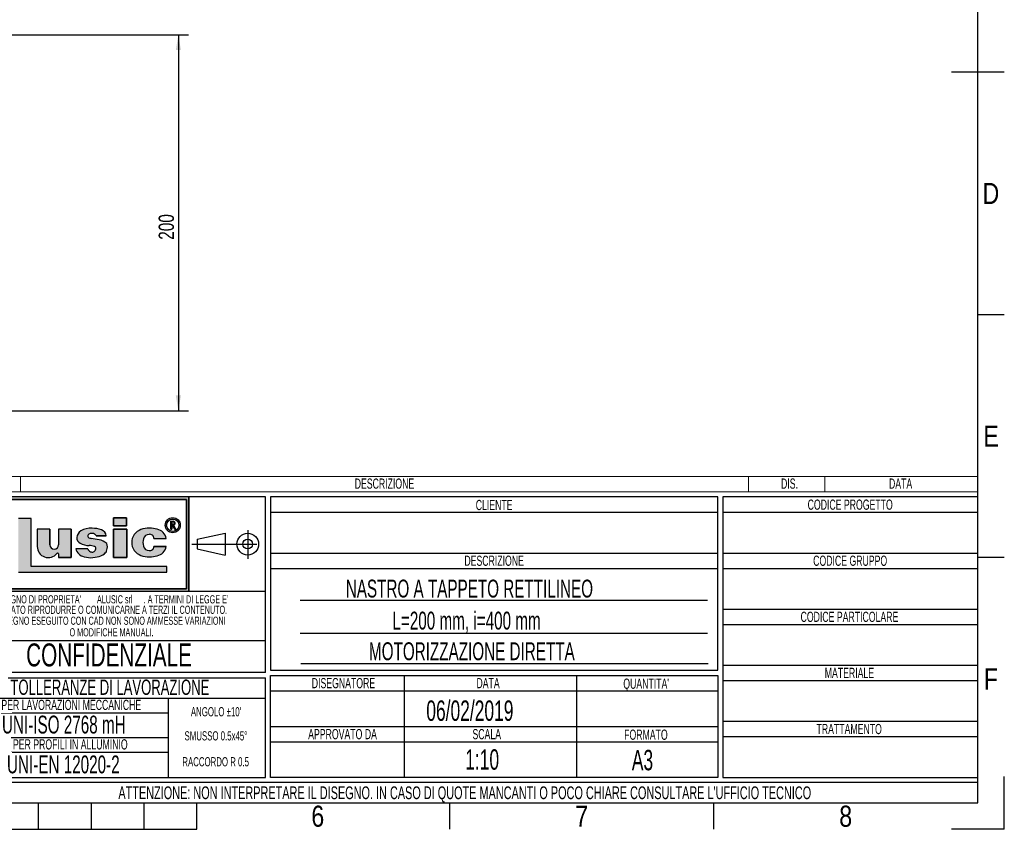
# Model space of a CAD drawing. Header units: millimetres. Extents: x 0 to 420, y 0 to 297.
# Tile 4 of 4: x 227 to 420, y 0 to 159. Entities that reach past the tile are written whole.
import ezdxf
from ezdxf.enums import TextEntityAlignment as Align

# ---------------------------------------------------------------- set-up
doc = ezdxf.new("R2010")
doc.units = ezdxf.units.MM
doc.linetypes.add('CENTERX2', pattern=[20.319999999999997, 12.7, -2.54, 2.54, -2.54])
doc.layers.add('CARTIGLIO', color=140, linetype='Continuous')
doc.layers.add('QUOTE', color=174, linetype='Continuous')
doc.styles.add('SLDTEXTSTYLE0', font='TXT', dxfattribs={"width": 0.6382978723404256})
doc.styles.add('SLDTEXTSTYLE1', font='TXT', dxfattribs={"width": 0.675})
doc.styles.add('SLDTEXTSTYLE2', font='TXT', dxfattribs={"width": 0.8214676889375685})
doc.styles.add('SLDTEXTSTYLE3', font='TXT', dxfattribs={"width": 0.75})
doc.dimstyles.new('SLDDIMSTYLE0', dxfattribs={"dimtxt": 3, "dimasz": 3, "dimexe": 0, "dimexo": 0.0625, "dimgap": 0.75, "dimtad": 1, "dimlfac": 2.713250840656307, "dimrnd": 1e-09, "dimzin": 12, "dimdsep": 46, "dimtxsty": 'SLDTEXTSTYLE3', "dimsah": 1, "dimcen": 0.09, "dimadec": 0, "dimazin": 3, "dimtfac": 1, "dimtdec": 3, "dimtofl": 0, "dimtmove": 0, "dimatfit": 3, "dimfxl": 0, "dimfrac": 2, "dimtolj": 1, "dimtzin": 12, "dimarcsym": 0})

# ---------------------------------------------------------------- blocks, each defined once
blk = doc.blocks.new('SW_NOTE_0')
at = {"layer": 'CARTIGLIO', "color": 0, "insert": (7.526595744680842, 2.578135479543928), "char_height": 2, "attachment_point": 2, "style": 'SLDTEXTSTYLE0'}
blk.add_mtext('TRATTAMENTO', dxfattribs=at)
blk = doc.blocks.new('SW_NOTE_0_1')
at = {"layer": 'CARTIGLIO', "color": 0, "insert": (85.40558510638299, 3.222669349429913), "char_height": 2.5, "attachment_point": 2, "style": 'SLDTEXTSTYLE0'}
blk.add_mtext("ATTENZIONE: NON INTERPRETARE IL DISEGNO. IN CASO DI QUOTE MANCANTI O POCO CHIARE CONSULTARE L'UFFICIO TECNICO", dxfattribs=at)
blk = doc.blocks.new('SW_NOTE_0_2')
at = {"layer": 'CARTIGLIO', "color": 0, "insert": (3.510638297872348, 2.578135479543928), "char_height": 2, "attachment_point": 2, "style": 'SLDTEXTSTYLE0'}
blk.add_mtext('SCALA', dxfattribs=at)
blk = doc.blocks.new('SW_NOTE_0_3')
at = {"layer": 'CARTIGLIO', "color": 0, "insert": (8.670212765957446, 2.578135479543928), "char_height": 2, "attachment_point": 2, "style": 'SLDTEXTSTYLE0'}
blk.add_mtext('APPROVATO DA', dxfattribs=at)
blk = doc.blocks.new('SW_NOTE_0_4')
at = {"layer": 'CARTIGLIO', "color": 0, "insert": (5.398936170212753, 2.578135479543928), "char_height": 2, "attachment_point": 2, "style": 'SLDTEXTSTYLE0'}
blk.add_mtext('FORMATO', dxfattribs=at)
blk = doc.blocks.new('SW_NOTE_0_5')
at = {"layer": 'CARTIGLIO', "color": 0, "insert": (7.606382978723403, 2.578135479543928), "char_height": 2, "attachment_point": 2, "style": 'SLDTEXTSTYLE0'}
blk.add_mtext('DISEGNATORE', dxfattribs=at)
blk = doc.blocks.new('SW_NOTE_0_6')
at = {"layer": 'CARTIGLIO', "color": 0, "insert": (2.845744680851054, 2.578135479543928), "char_height": 2, "attachment_point": 2, "style": 'SLDTEXTSTYLE0'}
blk.add_mtext('DATA', dxfattribs=at)
blk = doc.blocks.new('SW_NOTE_0_7')
at = {"layer": 'CARTIGLIO', "color": 0, "insert": (5.558510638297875, 2.578135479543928), "char_height": 2, "attachment_point": 2, "style": 'SLDTEXTSTYLE0'}
blk.add_mtext("QUANTITA'", dxfattribs=at)
blk = doc.blocks.new('SW_NOTE_0_8')
at = {"layer": 'CARTIGLIO', "color": 0, "insert": (7.10106382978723, 2.578135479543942), "char_height": 2, "attachment_point": 2, "style": 'SLDTEXTSTYLE0'}
blk.add_mtext('DESCRIZIONE', dxfattribs=at)
blk = doc.blocks.new('SW_NOTE_0_9')
at = {"layer": 'CARTIGLIO', "color": 0, "insert": (4.228723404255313, 2.578135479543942), "char_height": 2, "attachment_point": 2, "style": 'SLDTEXTSTYLE0'}
blk.add_mtext('CLIENTE', dxfattribs=at)
blk = doc.blocks.new('SW_NOTE_0_10')
at = {"layer": 'CARTIGLIO', "color": 0, "insert": (5.691489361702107, 2.578135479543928), "char_height": 2, "attachment_point": 2, "style": 'SLDTEXTSTYLE0'}
blk.add_mtext('MATERIALE', dxfattribs=at)
blk = doc.blocks.new('SW_NOTE_0_11')
at = {"layer": 'CARTIGLIO', "color": 0, "insert": (12.15425531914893, 2.578135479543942), "char_height": 2, "attachment_point": 2, "style": 'SLDTEXTSTYLE0'}
blk.add_mtext('CODICE PARTICOLARE', dxfattribs=at)
blk = doc.blocks.new('SW_NOTE_0_12')
at = {"layer": 'CARTIGLIO', "color": 0, "insert": (9.547872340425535, 2.578135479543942), "char_height": 2, "attachment_point": 2, "style": 'SLDTEXTSTYLE0'}
blk.add_mtext('CODICE GRUPPO', dxfattribs=at)
blk = doc.blocks.new('SW_NOTE_0_13')
at = {"layer": 'CARTIGLIO', "color": 0, "insert": (10.69148936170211, 2.578135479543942), "char_height": 2, "attachment_point": 2, "style": 'SLDTEXTSTYLE0'}
blk.add_mtext('CODICE PROGETTO', dxfattribs=at)
blk = doc.blocks.new('SW_NOTE_0_14')
at = {"layer": 'CARTIGLIO', "color": 0, "insert": (6.67819148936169, 2.320321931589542), "char_height": 1.8, "attachment_point": 2, "style": 'SLDTEXTSTYLE0'}
blk.add_mtext("ANGOLO ±10'", dxfattribs=at)
blk = doc.blocks.new('SW_NOTE_0_15')
at = {"layer": 'CARTIGLIO', "color": 0, "insert": (23.93617021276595, 3.867203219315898), "char_height": 3, "attachment_point": 2, "style": 'SLDTEXTSTYLE0'}
blk.add_mtext('TOLLERANZE DI LAVORAZIONE', dxfattribs=at)
blk = doc.blocks.new('SW_NOTE_0_16')
at = {"layer": 'CARTIGLIO', "color": 0, "insert": (21.07265624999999, 5.800804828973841), "char_height": 4.500000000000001, "attachment_point": 2, "style": 'SLDTEXTSTYLE1'}
blk.add_mtext('CONFIDENZIALE', dxfattribs=at)
blk = doc.blocks.new('SW_NOTE_0_17')
at = {"layer": 'CARTIGLIO', "color": 0, "insert": (28.04255319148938, 2.062508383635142), "char_height": 1.6, "attachment_point": 2, "style": 'SLDTEXTSTYLE0'}
blk.add_mtext('DISEGNO ESEGUITO CON CAD NON SONO AMMESSE VARIAZIONI', dxfattribs=at)
blk = doc.blocks.new('SW_NOTE_0_18')
at = {"layer": 'CARTIGLIO', "color": 0, "insert": (27.3404255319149, 2.062508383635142), "char_height": 1.6, "attachment_point": 2, "style": 'SLDTEXTSTYLE0'}
blk.add_mtext('VIETATO RIPRODURRE O COMUNICARNE A TERZI IL CONTENUTO.', dxfattribs=at)
blk = doc.blocks.new('SW_NOTE_0_19')
at = {"layer": 'CARTIGLIO', "color": 0, "insert": (7.587765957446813, 2.320321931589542), "char_height": 1.8, "attachment_point": 2, "style": 'SLDTEXTSTYLE0'}
blk.add_mtext('SMUSSO 0.5x45°', dxfattribs=at)
blk = doc.blocks.new('SW_NOTE_0_20')
at = {"layer": 'CARTIGLIO', "color": 0, "insert": (10.40425531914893, 2.062508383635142), "char_height": 1.6, "attachment_point": 2, "style": 'SLDTEXTSTYLE0'}
blk.add_mtext('O MODIFICHE MANUALI.', dxfattribs=at)
blk = doc.blocks.new('SW_NOTE_0_21')
at = {"layer": 'CARTIGLIO', "color": 0, "char_height": 1.6, "attachment_point": 2, "style": 'SLDTEXTSTYLE0'}
for s, insert in [("DISEGNO DI PROPRIETA'", (10.27659574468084, 2.062508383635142)), ('ALUSIC srl', (25.45120500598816, 2.062508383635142)), (". A TERMINI DI LEGGE E'", (39.41078027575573, 2.062508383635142))]:
    blk.add_mtext(s, dxfattribs=dict(at, insert=insert))
blk = doc.blocks.new('SW_NOTE_0_22')
at = {"layer": 'CARTIGLIO', "color": 0, "insert": (8.569148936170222, 2.320321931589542), "char_height": 1.8, "attachment_point": 2, "style": 'SLDTEXTSTYLE0'}
blk.add_mtext('RACCORDO R 0.5', dxfattribs=at)
blk = doc.blocks.new('SW_NOTE_0_23')
at = {"layer": 'CARTIGLIO', "color": 0, "insert": (18.30319148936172, 2.578135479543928), "char_height": 2, "attachment_point": 2, "style": 'SLDTEXTSTYLE0'}
blk.add_mtext('PER LAVORAZIONI MECCANICHE', dxfattribs=at)
blk = doc.blocks.new('SW_NOTE_0_24')
at = {"layer": 'CARTIGLIO', "color": 0, "insert": (15.68484042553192, 4.511737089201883), "char_height": 3.5, "attachment_point": 2, "style": 'SLDTEXTSTYLE0'}
blk.add_mtext('UNI-ISO 2768 mH', dxfattribs=at)
blk = doc.blocks.new('SW_NOTE_0_25')
at = {"layer": 'CARTIGLIO', "color": 0, "insert": (13.85638297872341, 2.578135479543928), "char_height": 2, "attachment_point": 2, "style": 'SLDTEXTSTYLE0'}
blk.add_mtext('PER PROFILI IN ALLUMINIO', dxfattribs=at)
blk = doc.blocks.new('SW_NOTE_0_26')
at = {"layer": 'CARTIGLIO', "color": 0, "insert": (14.05585106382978, 4.511737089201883), "char_height": 3.5, "attachment_point": 2, "style": 'SLDTEXTSTYLE0'}
blk.add_mtext('UNI-EN 12020-2', dxfattribs=at)
blk = doc.blocks.new('SW_NOTE_0_28')
at = {"layer": 'CARTIGLIO', "color": 0, "insert": (2.845744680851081, 2.578135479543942), "char_height": 2, "attachment_point": 2, "style": 'SLDTEXTSTYLE0'}
blk.add_mtext('DATA', dxfattribs=at)
blk = doc.blocks.new('SW_NOTE_0_29')
at = {"layer": 'CARTIGLIO', "color": 0, "insert": (7.10106382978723, 2.578135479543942), "char_height": 2, "attachment_point": 2, "style": 'SLDTEXTSTYLE0'}
blk.add_mtext('DESCRIZIONE', dxfattribs=at)
blk = doc.blocks.new('SW_NOTE_0_30')
at = {"layer": 'CARTIGLIO', "color": 0, "insert": (1.968085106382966, 2.578135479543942), "char_height": 2, "attachment_point": 2, "style": 'SLDTEXTSTYLE0'}
blk.add_mtext('DIS.', dxfattribs=at)
blk = doc.blocks.new('Cartiglio ALUSIC')
at = {"layer": 'CARTIGLIO'}
h = blk.add_hatch(color=256, dxfattribs=at)
h.paths.add_polyline_path([(113.971100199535, 149.9990413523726), (113.971100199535, 131.4990413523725), (158.971100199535, 131.4990413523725), (158.971100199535, 149.9990413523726)], flags=0)
h.paths.add_polyline_path([(114.471100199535, 131.9990413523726), (114.471100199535, 149.4990413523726), (158.471100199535, 149.4990413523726), (158.471100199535, 131.9990413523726)], flags=0)
for points in [[(128.0219401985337, 145.7956943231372), (125.5527056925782, 145.7956943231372), (125.5527056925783, 135.2696801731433), (154.6424359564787, 135.2696801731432), (154.6424359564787, 136.3597302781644), (128.0219401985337, 136.3597302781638)], [(144.2116339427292, 145.9308884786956), (144.2116339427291, 144.3245774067), (146.6985305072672, 144.3245774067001), (146.6985305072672, 145.9308884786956)], [(146.7838932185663, 143.6808359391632), (144.2116339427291, 143.6808359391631), (144.2116339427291, 138.1064632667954), (146.7838932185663, 138.1064632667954)]]:
    blk.add_hatch(color=256, dxfattribs=at).paths.add_polyline_path(points, flags=0)
h = blk.add_hatch(color=256, dxfattribs=at)
edge = h.paths.add_edge_path(flags=0)
edge.add_arc((155.7921827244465, 144.4510199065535), 1.479868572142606, 0, 360)
edge = h.paths.add_edge_path(flags=0)
edge.add_arc((155.7921827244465, 144.4510199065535), 1.214864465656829, 0, 360)
h = blk.add_hatch(color=256, dxfattribs=at)
edge = h.paths.add_edge_path(flags=0)
edge.add_arc((155.8903200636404, 144.8676091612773), 0.3723980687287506, 277.1406326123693, 450.0000000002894)
edge.add_line((155.8903200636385, 145.240007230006), (155.450204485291, 145.240007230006))
edge.add_line((155.450204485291, 145.240007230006), (155.450204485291, 143.6880606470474))
edge.add_line((155.450204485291, 143.6880606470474), (155.605611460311, 143.6880606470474))
edge.add_line((155.605611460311, 143.6880606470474), (155.605611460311, 144.4952110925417))
edge.add_line((155.605611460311, 144.4952110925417), (155.764003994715, 144.4952110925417))
edge.add_line((155.764003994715, 144.4952110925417), (156.171212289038, 143.6880606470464))
edge.add_line((156.171212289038, 143.6880606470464), (156.3452765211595, 143.6880606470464))
edge.add_line((156.3452765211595, 143.6880606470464), (155.9366110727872, 144.4980993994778))
edge = h.paths.add_edge_path(flags=0)
edge.add_line((155.6056114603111, 145.0846002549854), (155.8903200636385, 145.0846002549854))
edge.add_arc((155.8903200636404, 144.8676091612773), 0.2169910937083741, -90.00000000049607, 90.00000000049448, ccw=False)
edge.add_line((155.8903200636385, 144.6506180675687), (155.6056114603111, 144.6506180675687))
edge.add_line((155.6056114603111, 144.6506180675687), (155.6056114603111, 145.0846002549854))
h = blk.add_hatch(color=256, dxfattribs=at)
edge = h.paths.add_edge_path(flags=0)
edge.add_arc((132.5578484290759, 140.6186164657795), 0.8721260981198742, 180, 360, ccw=False)
edge.add_line((131.6857223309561, 140.6186164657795), (131.6857223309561, 143.6808359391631))
edge.add_line((131.6857223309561, 143.6808359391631), (129.2243885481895, 143.6808359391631))
edge.add_line((129.2243885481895, 143.6808359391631), (129.2243885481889, 140.2640777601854))
edge.add_arc((131.3820030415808, 140.2640777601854), 2.157614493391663, 180, 321.9680973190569)
edge.add_arc((133.2350345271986, 138.8146685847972), 0.1949400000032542, 3.751097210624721e-10, 141.9680973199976, ccw=False)
edge.add_line((133.4299745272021, 138.8146685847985), (133.4299745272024, 138.106463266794))
edge.add_line((133.4299745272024, 138.106463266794), (135.91068894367, 138.106463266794))
edge.add_line((135.91068894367, 138.106463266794), (135.9106889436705, 143.6808359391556))
edge.add_line((135.9106889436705, 143.6808359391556), (133.4299745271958, 143.6808359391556))
edge.add_line((133.4299745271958, 143.6808359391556), (133.4299745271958, 140.6186164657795))
h = blk.add_hatch(color=256, dxfattribs=at)
edge = h.paths.add_edge_path(flags=0)
edge.add_line((139.7219511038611, 138.0874905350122), (140.9616140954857, 138.2313935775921))
edge.add_arc((140.6251358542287, 140.9172664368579), 2.706867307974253, 277.1406456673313, 311.0032214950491)
edge.add_arc((141.7459062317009, 139.8536948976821), 1.178212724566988, 303.7868133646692, 347.8980612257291)
edge.add_arc((141.0550130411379, 140.1458147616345), 1.920162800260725, 343.6935231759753, 381.4193527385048)
edge.add_arc((140.9170023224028, 138.8528855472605), 2.77207698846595, 46.00269433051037, 81.25096772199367)
edge.add_arc((133.1604335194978, 99.54681763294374), 42.8338661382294, 78.993004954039, 81.01866969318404)
edge.add_arc((140.0875549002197, 143.5111497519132), 1.672976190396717, 238.77709912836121, 261.74465207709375, ccw=False)
edge.add_arc((139.511171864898, 142.3534770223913), 0.3988810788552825, 114.64010585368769, 223.1865854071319, ccw=False)
edge.add_arc((139.9292750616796, 141.471492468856), 1.374925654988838, 90.51660503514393, 115.15343256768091, ccw=False)
edge.add_arc((139.978971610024, 141.8617877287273), 0.986530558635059, 50.69488274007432, 93.60864602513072, ccw=False)
edge.add_arc((140.2656634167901, 142.2302567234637), 0.519939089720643, 14.547573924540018, 49.4198797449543, ccw=False)
edge.add_line((140.7689329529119, 142.3608569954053), (142.7634621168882, 142.3608569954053))
edge.add_arc((141.3534729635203, 142.2214802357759), 1.416861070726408, 5.645321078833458, 71.38339334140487)
edge.add_arc((140.0918708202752, 138.6413140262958), 5.212710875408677, 70.80435731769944, 90.86664277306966)
edge.add_arc((139.6876943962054, 140.01898057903), 3.848224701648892, 85.15036290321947, 119.9120405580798)
edge.add_arc((138.7589405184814, 141.8826763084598), 1.774008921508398, 123.9309471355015, 174.9914571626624)
edge.add_arc((138.007121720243, 141.9227892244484), 1.021881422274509, 173.5516105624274, 249.3813116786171)
edge.add_arc((139.4480837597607, 143.8857829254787), 3.430150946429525, 238.3320469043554, 269.1908231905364)
edge.add_arc((139.5671105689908, 138.3083973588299), 2.154096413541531, 64.99796384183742, 94.45891481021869, ccw=False)
edge.add_arc((140.3551381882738, 139.8813550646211), 0.398545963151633, -35.586121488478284, 72.11412463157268, ccw=False)
edge.add_arc((139.9862171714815, 139.9393420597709), 0.7512299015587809, 245.201083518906, 337.29941344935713, ccw=False)
edge.add_arc((139.934335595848, 140.0154535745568), 0.8024620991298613, 192.5591591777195, 250.8523518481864, ccw=False)
edge.add_line((139.1510748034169, 139.8409601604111), (136.768183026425, 139.8409601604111))
edge.add_arc((138.8654850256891, 140.4022414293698), 2.1711085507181, 194.9824340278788, 258.3364147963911)
edge.add_line((138.4265630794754, 138.2759630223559), (139.7219511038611, 138.0874905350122))
h = blk.add_hatch(color=256, dxfattribs=at)
edge = h.paths.add_edge_path(flags=0)
edge.add_arc((151.1448446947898, 140.5631500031), 1.095489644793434, 191.1589777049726, 269.9285492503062, ccw=False)
edge.add_arc((152.2932291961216, 141.066632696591), 2.335462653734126, 162.1599290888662, 197.8400709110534, ccw=False)
edge.add_arc((151.1448446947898, 141.5701153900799), 1.095489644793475, 90.07145075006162, 168.8410222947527, ccw=False)
edge.add_arc((151.2517282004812, 141.8150308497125), 0.8574339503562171, 2.566657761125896, 97.25285314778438, ccw=False)
edge.add_line((152.108301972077, 141.8534281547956), (154.4848142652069, 141.8534281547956))
edge.add_arc((152.4212904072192, 141.6061501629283), 2.078287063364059, 6.833333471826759, 81.00039250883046)
edge.add_arc((151.336234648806, 138.6914263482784), 5.163706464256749, 74.1517675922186, 91.31975036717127)
edge.add_arc((150.8738064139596, 140.4366829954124), 3.434301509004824, 84.25969198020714, 140.8312604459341)
edge.add_arc((150.5707293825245, 141.0666326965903), 2.817144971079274, 146.8823062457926, 213.1176937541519)
edge.add_arc((150.87380641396, 141.6965823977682), 3.434301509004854, 219.1687395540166, 275.7403080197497)
edge.add_arc((151.3362346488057, 143.4418390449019), 5.163706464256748, 268.6802496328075, 285.8482324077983)
edge.add_arc((152.4212904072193, 140.5271152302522), 2.078287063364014, 278.9996074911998, 353.1666665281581)
edge.add_line((154.4848142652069, 140.2798372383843), (152.1083019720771, 140.2798372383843))
edge.add_arc((151.2517282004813, 140.3182345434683), 0.8574339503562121, 262.7471468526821, 357.4333422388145, ccw=False)
at = {"color": 161, "linetype": 'Continuous', "lineweight": 18}
for p, q in [((113.971100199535, 153.9990413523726), (313.621100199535, 153.9990413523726)), ((125.971100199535, 153.9990413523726), (125.971100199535, 150.9990413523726)), ((268.621100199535, 153.9990413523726), (268.621100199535, 150.9990413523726)), ((283.621100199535, 153.9990413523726), (283.621100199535, 150.9990413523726)), ((313.621100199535, 150.9990413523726), (313.621100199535, 153.9990413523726)), ((113.971100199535, 150.9990413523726), (313.621100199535, 150.9990413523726))]:
    blk.add_line(p, q, dxfattribs=at)
at = {"layer": 'CARTIGLIO'}
for p, q in [((173.971100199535, 149.9990413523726), (113.971100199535, 149.9990413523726)), ((158.971100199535, 149.9990413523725), (113.971100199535, 149.9990413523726)), ((114.471100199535, 149.4990413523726), (158.471100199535, 149.4990413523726)), ((158.471100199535, 149.4990413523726), (114.471100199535, 149.4990413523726)), ((158.471100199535, 149.4990413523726), (158.471100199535, 131.9990413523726)), ((158.471100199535, 131.9990413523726), (158.471100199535, 149.4990413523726)), ((158.971100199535, 131.4990413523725), (158.971100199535, 149.9990413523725)), ((158.971100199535, 149.9990413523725), (158.971100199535, 131.4990413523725)), ((173.971100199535, 115.5498549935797), (173.971100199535, 149.9990413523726)), ((262.621100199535, 149.9990413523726), (174.971100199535, 149.9990413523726)), ((174.971100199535, 149.9990413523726), (174.971100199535, 115.9990413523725)), ((262.621100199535, 115.9990413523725), (262.621100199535, 149.9990413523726)), ((313.621100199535, 149.9990413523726), (263.621100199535, 149.9990413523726)), ((263.621100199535, 149.9990413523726), (263.621100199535, 94.99904135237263)), ((313.621100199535, 94.99904135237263), (313.621100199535, 149.9990413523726)), ((174.971100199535, 146.9990413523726), (262.621100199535, 146.9990413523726)), ((263.621100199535, 146.9990413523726), (313.621100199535, 146.9990413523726)), ((128.0219401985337, 145.7956943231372), (125.5527056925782, 145.7956943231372)), ((128.0219401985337, 145.7956943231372), (125.5527056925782, 145.7956943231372)), ((128.0219401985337, 136.3597302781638), (128.0219401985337, 145.7956943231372)), ((128.0219401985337, 136.3597302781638), (128.0219401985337, 145.7956943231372)), ((146.6985305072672, 145.9308884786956), (144.2116339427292, 145.9308884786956)), ((144.2116339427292, 145.9308884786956), (144.2116339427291, 144.3245774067)), ((144.2116339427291, 144.3245774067), (144.2116339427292, 145.9308884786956)), ((144.2116339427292, 145.9308884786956), (146.6985305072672, 145.9308884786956)), ((146.6985305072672, 145.9308884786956), (146.6985305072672, 144.3245774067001)), ((146.6985305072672, 144.3245774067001), (146.6985305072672, 145.9308884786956)), ((155.450204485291, 143.6880606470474), (155.450204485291, 145.240007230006)), ((155.450204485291, 143.6880606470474), (155.450204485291, 145.240007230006)), ((155.450204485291, 145.240007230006), (155.8903200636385, 145.240007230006)), ((155.450204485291, 145.240007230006), (155.8903200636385, 145.240007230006)), ((155.6056114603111, 145.0846002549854), (155.8903200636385, 145.0846002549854)), ((155.6056114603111, 144.6506180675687), (155.6056114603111, 145.0846002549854)), ((155.6056114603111, 144.6506180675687), (155.6056114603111, 145.0846002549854)), ((155.6056114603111, 145.0846002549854), (155.8903200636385, 145.0846002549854)), ((129.2243885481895, 143.6808359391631), (129.2243885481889, 140.2640777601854)), ((131.6857223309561, 143.6808359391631), (129.2243885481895, 143.6808359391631)), ((131.6857223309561, 143.6808359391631), (129.2243885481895, 143.6808359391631)), ((129.2243885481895, 143.6808359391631), (129.2243885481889, 140.2640777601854)), ((131.6857223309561, 140.6186164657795), (131.6857223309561, 143.6808359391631)), ((131.6857223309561, 143.6808359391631), (131.6857223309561, 140.6186164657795)), ((135.9106889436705, 143.6808359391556), (133.4299745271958, 143.6808359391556)), ((133.4299745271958, 143.6808359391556), (133.4299745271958, 140.6186164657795)), ((133.4299745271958, 143.6808359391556), (133.4299745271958, 140.6186164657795)), ((135.9106889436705, 143.6808359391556), (133.4299745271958, 143.6808359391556)), ((135.9106889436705, 143.6808359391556), (135.91068894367, 138.106463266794)), ((135.91068894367, 138.106463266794), (135.9106889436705, 143.6808359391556)), ((144.2116339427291, 144.3245774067), (146.6985305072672, 144.3245774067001)), ((146.6985305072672, 144.3245774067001), (144.2116339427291, 144.3245774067)), ((146.7838932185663, 143.6808359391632), (144.2116339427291, 143.6808359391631)), ((144.2116339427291, 143.6808359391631), (144.2116339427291, 138.1064632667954)), ((144.2116339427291, 143.6808359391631), (146.7838932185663, 143.6808359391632)), ((144.2116339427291, 138.1064632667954), (144.2116339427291, 143.6808359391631)), ((146.7838932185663, 138.1064632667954), (146.7838932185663, 143.6808359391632)), ((146.7838932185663, 143.6808359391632), (146.7838932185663, 138.1064632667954)), ((155.450204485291, 143.6880606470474), (155.605611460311, 143.6880606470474)), ((155.605611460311, 143.6880606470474), (155.450204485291, 143.6880606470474)), ((155.6056114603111, 144.6506180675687), (155.8903200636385, 144.6506180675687)), ((155.8903200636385, 144.6506180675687), (155.6056114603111, 144.6506180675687)), ((155.605611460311, 144.4952110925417), (155.605611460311, 143.6880606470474)), ((155.605611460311, 143.6880606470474), (155.605611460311, 144.4952110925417)), ((155.764003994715, 144.4952110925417), (155.605611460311, 144.4952110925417)), ((155.605611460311, 144.4952110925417), (155.764003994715, 144.4952110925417)), ((156.171212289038, 143.6880606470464), (155.764003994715, 144.4952110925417)), ((155.764003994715, 144.4952110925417), (156.171212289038, 143.6880606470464)), ((155.9366110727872, 144.4980993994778), (156.3452765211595, 143.6880606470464)), ((155.9366110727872, 144.4980993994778), (156.3452765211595, 143.6880606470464)), ((156.171212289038, 143.6880606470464), (156.3452765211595, 143.6880606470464)), ((156.3452765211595, 143.6880606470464), (156.171212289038, 143.6880606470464)), ((160.5624374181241, 141.7060810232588), (166.0550106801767, 142.8872795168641)), ((166.0550106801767, 142.8872795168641), (166.0550106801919, 138.6108031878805)), ((140.7689329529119, 142.3608569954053), (142.7634621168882, 142.3608569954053)), ((142.7634621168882, 142.3608569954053), (140.7689329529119, 142.3608569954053)), ((152.108301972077, 141.8534281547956), (154.4848142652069, 141.8534281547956)), ((152.108301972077, 141.8534281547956), (154.4848142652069, 141.8534281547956)), ((160.5624374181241, 141.7060810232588), (160.5624374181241, 139.7920016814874)), ((139.1510748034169, 139.8409601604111), (136.768183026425, 139.8409601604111)), ((139.1510748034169, 139.8409601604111), (136.768183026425, 139.8409601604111)), ((154.4848142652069, 140.2798372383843), (152.1083019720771, 140.2798372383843)), ((152.1083019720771, 140.2798372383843), (154.4848142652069, 140.2798372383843)), ((160.5624374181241, 139.7920016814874), (166.0550106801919, 138.6108031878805)), ((174.971100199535, 138.9990413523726), (262.621100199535, 138.9990413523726)), ((263.621100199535, 138.9990413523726), (313.621100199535, 138.9990413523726)), ((133.4299745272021, 138.8146685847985), (133.4299745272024, 138.106463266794)), ((133.4299745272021, 138.8146685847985), (133.4299745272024, 138.106463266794)), ((133.4299745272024, 138.106463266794), (135.91068894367, 138.106463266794)), ((135.91068894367, 138.106463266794), (133.4299745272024, 138.106463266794)), ((138.4265630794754, 138.2759630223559), (139.7219511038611, 138.0874905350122)), ((138.4265630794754, 138.2759630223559), (139.7219511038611, 138.0874905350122)), ((139.7219511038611, 138.0874905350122), (140.9616140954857, 138.2313935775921)), ((139.7219511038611, 138.0874905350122), (140.9616140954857, 138.2313935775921)), ((144.2116339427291, 138.1064632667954), (146.7838932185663, 138.1064632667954)), ((146.7838932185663, 138.1064632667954), (144.2116339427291, 138.1064632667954)), ((125.5527056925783, 135.2696801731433), (154.6424359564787, 135.2696801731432)), ((125.5527056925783, 135.2696801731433), (154.6424359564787, 135.2696801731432)), ((154.6424359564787, 136.3597302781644), (128.0219401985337, 136.3597302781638)), ((154.6424359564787, 136.3597302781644), (128.0219401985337, 136.3597302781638)), ((154.6424359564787, 135.2696801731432), (154.6424359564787, 136.3597302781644)), ((154.6424359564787, 135.2696801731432), (154.6424359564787, 136.3597302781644)), ((174.971100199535, 135.9990413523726), (262.621100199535, 135.9990413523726)), ((263.621100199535, 135.9990413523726), (313.621100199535, 135.9990413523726)), ((113.971100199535, 131.4990413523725), (158.971100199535, 131.4990413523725)), ((113.971100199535, 131.4990413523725), (173.971100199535, 131.4990413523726)), ((158.471100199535, 131.9990413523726), (114.471100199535, 131.9990413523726)), ((114.471100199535, 131.9990413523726), (158.471100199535, 131.9990413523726)), ((260.621100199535, 129.6657080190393), (180.7961001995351, 129.6657080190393)), ((263.621100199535, 127.9990413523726), (313.621100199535, 127.9990413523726)), ((263.621100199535, 124.9990413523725), (313.621100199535, 124.9990413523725)), ((173.971100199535, 121.7636603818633), (113.971100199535, 121.7636603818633)), ((180.7961001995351, 123.3074882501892), (260.621100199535, 123.3074882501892)), ((174.971100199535, 115.9990413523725), (262.621100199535, 115.9990413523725)), ((180.9187030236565, 117.3170769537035), (260.7437030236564, 117.3170769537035)), ((263.621100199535, 116.9990413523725), (313.621100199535, 116.9990413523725)), ((173.971100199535, 115.5498549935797), (113.971100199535, 115.5498549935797)), ((113.971100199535, 114.5498549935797), (173.971100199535, 114.5498549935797)), ((173.971100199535, 94.99904135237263), (173.971100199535, 114.5498549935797)), ((174.971100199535, 114.9990413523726), (262.621100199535, 114.9990413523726)), ((174.971100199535, 94.99904135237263), (174.971100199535, 114.9990413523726)), ((201.1430971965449, 114.9990413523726), (201.1430971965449, 94.99904135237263)), ((234.9680971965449, 114.9990413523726), (234.9680971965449, 94.99904135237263)), ((262.621100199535, 114.9990413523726), (262.621100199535, 94.99904135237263)), ((263.621100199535, 113.9990413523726), (313.621100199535, 113.9990413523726)), ((174.971100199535, 111.9990413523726), (262.621100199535, 111.9990413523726)), ((173.9571410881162, 110.4900006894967), (113.9571410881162, 110.4900006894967)), ((154.9806365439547, 94.99904135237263), (154.9806365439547, 110.4900006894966)), ((113.971100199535, 107.6716313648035), (154.9806365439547, 107.6716313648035)), ((174.971100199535, 104.9990413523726), (262.621100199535, 104.9990413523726)), ((263.621100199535, 105.9990413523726), (313.621100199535, 105.9990413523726)), ((154.9806365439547, 102.7445210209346), (113.971100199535, 102.7445210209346)), ((263.621100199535, 102.9990413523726), (313.621100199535, 102.9990413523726)), ((174.971100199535, 101.9990413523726), (262.621100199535, 101.9990413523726)), ((113.9850593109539, 99.96496483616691), (154.9945956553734, 99.96496483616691)), ((113.971100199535, 94.99904135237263), (173.971100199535, 94.99904135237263)), ((262.621100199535, 94.99904135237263), (174.971100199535, 94.99904135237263)), ((263.621100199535, 94.99904135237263), (313.621100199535, 94.99904135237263)), ((313.621100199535, 93.99904135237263), (113.971100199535, 93.99904135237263)), ((313.621100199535, 89.99904135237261), (313.621100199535, 93.99904135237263)), ((113.971100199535, 89.99904135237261), (313.621100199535, 89.99904135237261))]:
    blk.add_line(p, q, dxfattribs=at)
at = {"layer": 'CARTIGLIO', "linetype": 'CENTERX2'}
for p, q in [((170.4898443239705, 143.5008789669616), (170.4898443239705, 137.8355069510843)), ((159.5584198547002, 140.749041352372), (173.3837805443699, 140.749041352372))]:
    blk.add_line(p, q, dxfattribs=at)
at = {"layer": 'CARTIGLIO', "linetype": 'Continuous'}
blk.add_line((113.9695322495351, 89.99904135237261), (313.621100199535, 89.99904135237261), dxfattribs=at)
at = {"layer": 'CARTIGLIO'}
for centre, radius in [((155.7921827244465, 144.4510199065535), 1.479868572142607), ((155.7921827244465, 144.4510199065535), 1.479868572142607), ((155.7921827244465, 144.4510199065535), 1.214864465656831), ((155.7921827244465, 144.4510199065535), 1.214864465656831), ((170.4898443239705, 140.7490413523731), 2.138238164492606), ((170.4898443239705, 140.7490413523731), 0.9570396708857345)]:
    blk.add_circle(centre, radius, dxfattribs=at)
for centre, radius, start, end in [((155.8903200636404, 144.8676091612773), 0.3723980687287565, 277.1406326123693, 90.00000000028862), ((155.8903200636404, 144.8676091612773), 0.3723980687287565, 277.1406326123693, 90.00000000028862), ((155.8903200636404, 144.8676091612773), 0.2169910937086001, 269.9999999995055, 90.00000000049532), ((155.8903200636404, 144.8676091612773), 0.2169910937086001, 269.9999999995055, 90.00000000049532), ((138.7589405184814, 141.8826763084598), 1.774008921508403, 123.9309471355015, 174.9914571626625), ((138.7589405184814, 141.8826763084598), 1.774008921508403, 123.9309471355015, 174.9914571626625), ((139.6876943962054, 140.01898057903), 3.848224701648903, 85.15036290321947, 119.9120405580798), ((139.6876943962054, 140.01898057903), 3.848224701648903, 85.15036290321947, 119.9120405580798), ((139.9292750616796, 141.471492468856), 1.374925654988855, 90.51660503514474, 115.1534325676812), ((139.9292750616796, 141.471492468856), 1.374925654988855, 90.51660503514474, 115.1534325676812), ((139.978971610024, 141.8617877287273), 0.9865305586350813, 50.69488274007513, 93.60864602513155), ((139.978971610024, 141.8617877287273), 0.9865305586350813, 50.69488274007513, 93.60864602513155), ((140.0918708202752, 138.6413140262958), 5.212710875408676, 70.80435731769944, 90.86664277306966), ((140.0918708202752, 138.6413140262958), 5.212710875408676, 70.80435731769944, 90.86664277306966), ((141.3534729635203, 142.2214802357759), 1.416861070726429, 5.645321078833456, 71.38339334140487), ((141.3534729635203, 142.2214802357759), 1.416861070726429, 5.645321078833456, 71.38339334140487), ((150.8738064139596, 140.4366829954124), 3.434301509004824, 84.25969198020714, 140.8312604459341), ((150.8738064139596, 140.4366829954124), 3.434301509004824, 84.25969198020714, 140.8312604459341), ((151.336234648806, 138.6914263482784), 5.163706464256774, 74.1517675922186, 91.31975036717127), ((151.336234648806, 138.6914263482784), 5.163706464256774, 74.1517675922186, 91.31975036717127), ((152.4212904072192, 141.6061501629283), 2.078287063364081, 6.833333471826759, 81.00039250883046), ((152.4212904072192, 141.6061501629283), 2.078287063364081, 6.833333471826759, 81.00039250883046), ((138.007121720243, 141.9227892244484), 1.021881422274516, 173.5516105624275, 249.381311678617), ((138.007121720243, 141.9227892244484), 1.021881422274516, 173.5516105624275, 249.381311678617), ((139.4480837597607, 143.8857829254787), 3.430150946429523, 238.3320469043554, 269.1908231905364), ((139.4480837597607, 143.8857829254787), 3.430150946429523, 238.3320469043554, 269.1908231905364), ((139.511171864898, 142.3534770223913), 0.3988810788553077, 114.6401058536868, 223.1865854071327), ((139.511171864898, 142.3534770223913), 0.3988810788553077, 114.6401058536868, 223.1865854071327), ((140.0875549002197, 143.5111497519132), 1.672976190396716, 238.777099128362, 261.7446520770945), ((140.0875549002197, 143.5111497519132), 1.672976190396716, 238.777099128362, 261.7446520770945), ((133.1604335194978, 99.54681763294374), 42.83386613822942, 78.993004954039, 81.01866969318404), ((133.1604335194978, 99.54681763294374), 42.83386613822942, 78.993004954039, 81.01866969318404), ((140.2656634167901, 142.2302567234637), 0.5199390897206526, 14.5475739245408, 49.41987974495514), ((140.2656634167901, 142.2302567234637), 0.5199390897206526, 14.5475739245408, 49.41987974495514), ((140.9170023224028, 138.8528855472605), 2.77207698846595, 46.00269433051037, 81.25096772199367), ((140.9170023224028, 138.8528855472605), 2.77207698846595, 46.00269433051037, 81.25096772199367), ((150.5707293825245, 141.0666326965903), 2.81714497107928, 146.8823062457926, 213.1176937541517), ((150.5707293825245, 141.0666326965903), 2.81714497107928, 146.8823062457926, 213.1176937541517), ((152.2932291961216, 141.066632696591), 2.335462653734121, 162.159929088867, 197.8400709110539), ((152.2932291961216, 141.066632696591), 2.335462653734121, 162.159929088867, 197.8400709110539), ((151.1448446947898, 141.5701153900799), 1.095489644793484, 90.07145075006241, 168.8410222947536), ((151.1448446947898, 141.5701153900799), 1.095489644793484, 90.07145075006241, 168.8410222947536), ((151.2517282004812, 141.8150308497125), 0.8574339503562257, 2.566657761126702, 97.25285314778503), ((151.2517282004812, 141.8150308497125), 0.8574339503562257, 2.566657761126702, 97.25285314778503), ((131.3820030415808, 140.2640777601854), 2.157614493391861, 180, 321.9680973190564), ((131.3820030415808, 140.2640777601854), 2.157614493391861, 180, 321.9680973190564), ((132.5578484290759, 140.6186164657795), 0.8721260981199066, 180, 0), ((132.5578484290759, 140.6186164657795), 0.8721260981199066, 180, 0), ((133.2350345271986, 138.8146685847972), 0.1949400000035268, 3.759104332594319e-10, 141.9680973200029), ((133.2350345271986, 138.8146685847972), 0.1949400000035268, 3.759104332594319e-10, 141.9680973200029), ((138.8654850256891, 140.4022414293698), 2.171108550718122, 194.9824340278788, 258.3364147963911), ((138.8654850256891, 140.4022414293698), 2.171108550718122, 194.9824340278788, 258.3364147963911), ((139.934335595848, 140.0154535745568), 0.8024620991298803, 192.5591591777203, 250.8523518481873), ((139.934335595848, 140.0154535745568), 0.8024620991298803, 192.5591591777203, 250.8523518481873), ((139.5671105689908, 138.3083973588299), 2.154096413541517, 64.99796384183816, 94.45891481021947), ((139.5671105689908, 138.3083973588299), 2.154096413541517, 64.99796384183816, 94.45891481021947), ((139.9862171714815, 139.9393420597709), 0.7512299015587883, 245.2010835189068, 337.2994134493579), ((139.9862171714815, 139.9393420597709), 0.7512299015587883, 245.2010835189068, 337.2994134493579), ((140.3551381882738, 139.8813550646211), 0.398545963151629, 324.4138785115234, 72.11412463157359), ((140.3551381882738, 139.8813550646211), 0.398545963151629, 324.4138785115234, 72.11412463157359), ((141.7459062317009, 139.8536948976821), 1.178212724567, 303.7868133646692, 347.8980612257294), ((141.7459062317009, 139.8536948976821), 1.178212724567, 303.7868133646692, 347.8980612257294), ((141.0550130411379, 140.1458147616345), 1.920162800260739, 343.6935231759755, 21.41935273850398), ((141.0550130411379, 140.1458147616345), 1.920162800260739, 343.6935231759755, 21.41935273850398), ((150.87380641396, 141.6965823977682), 3.434301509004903, 219.1687395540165, 275.7403080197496), ((150.87380641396, 141.6965823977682), 3.434301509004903, 219.1687395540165, 275.7403080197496), ((151.1448446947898, 140.5631500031), 1.095489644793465, 191.1589777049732, 269.9285492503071), ((151.1448446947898, 140.5631500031), 1.095489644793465, 191.1589777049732, 269.9285492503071), ((151.2517282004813, 140.3182345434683), 0.8574339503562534, 262.7471468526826, 357.4333422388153), ((151.2517282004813, 140.3182345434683), 0.8574339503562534, 262.7471468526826, 357.4333422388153), ((152.4212904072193, 140.5271152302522), 2.078287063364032, 278.9996074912, 353.1666665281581), ((152.4212904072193, 140.5271152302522), 2.078287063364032, 278.9996074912, 353.1666665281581), ((140.6251358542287, 140.9172664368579), 2.706867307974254, 277.1406456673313, 311.0032214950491), ((140.6251358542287, 140.9172664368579), 2.706867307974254, 277.1406456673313, 311.0032214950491), ((151.3362346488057, 143.4418390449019), 5.163706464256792, 268.6802496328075, 285.8482324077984), ((151.3362346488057, 143.4418390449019), 5.163706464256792, 268.6802496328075, 285.8482324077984)]:
    blk.add_arc(centre, radius, start, end, dxfattribs=at)
at = {"layer": 'CARTIGLIO', "color": 140}
for name, p in [('SW_NOTE_0_29', (190.1919338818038, 151.0374199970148)), ('SW_NOTE_0_30', (274.7198694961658, 151.0374199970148)), ('SW_NOTE_0_28', (295.6211001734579, 151.0374199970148)), ('SW_NOTE_0_9', (214.5627669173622, 146.8406889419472)), ('SW_NOTE_0_13', (277.8947116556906, 146.9129301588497)), ('SW_NOTE_0_8', (211.6919338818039, 135.9129301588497)), ('SW_NOTE_0_12', (279.0377666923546, 135.9129301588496)), ('SW_NOTE_0_21', (118.9711016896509, 128.6603244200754)), ('SW_NOTE_0_18', (116.3533271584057, 126.6141659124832)), ('SW_NOTE_0_11', (276.2849895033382, 124.9129301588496)), ('SW_NOTE_0_17', (115.6355512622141, 124.4682551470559)), ('SW_NOTE_0_20', (133.3899886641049, 122.1920407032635)), ('SW_NOTE_0_16', (122.2362996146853, 115.4679531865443)), ('SW_NOTE_0_10', (282.7433227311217, 113.9129301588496)), ('SW_NOTE_0_15', (119.5374520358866, 110.3183836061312)), ('SW_NOTE_0_5', (181.6538538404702, 111.9129301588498)), ('SW_NOTE_0_6', (214.7569204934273, 111.9129301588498)), ('SW_NOTE_0_7', (243.0297586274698, 111.8012947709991)), ('SW_NOTE_0_23', (117.6003680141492, 107.6481432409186)), ('SW_NOTE_0_14', (157.5950277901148, 106.4612057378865)), ('SW_NOTE_0_24', (118.7522918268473, 102.6005131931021)), ('SW_NOTE_0_3', (180.406631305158, 101.9129301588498)), ('SW_NOTE_0_2', (213.8333092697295, 101.9129301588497)), ('SW_NOTE_0_4', (243.1505916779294, 101.8012947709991)), ('SW_NOTE_0', (280.862766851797, 102.9129301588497)), ('SW_NOTE_0_25', (121.8587729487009, 99.90266357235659)), ('SW_NOTE_0_19', (156.6725276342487, 101.7341689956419)), ('SW_NOTE_0_26', (120.2859705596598, 94.78943414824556)), ('SW_NOTE_0_22', (155.6312777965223, 96.6517264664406)), ('SW_NOTE_0_1', (127.6311861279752, 90.01640253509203))]:
    blk.add_blockref(name, p, dxfattribs=at)
at = {"layer": 'CARTIGLIO', "color": 140, "style": 'SLDTEXTSTYLE0', "width": 0.6382978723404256}
for tag, height, p in [('AUTOATTR1', 3.5, (223.449403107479, 133.7003798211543)), ('AUTOATTR2', 3.5, (221.7698851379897, 127.4217635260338)), ('AUTOATTR11', 3.5, (222.8622803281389, 121.4105734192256)), ('AUTOATTR8', 4, (219.2444208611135, 110.0025032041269)), ('AUTOATTR9', 4, (218.1221976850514, 100.4234402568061)), ('AUTOATTR0', 4, (249.0325362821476, 100.3118048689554))]:
    blk.add_attdef(tag, text='', height=height, dxfattribs=at).set_placement(p, align=Align.TOP_CENTER)
at = {"layer": 'CARTIGLIO', "color": 140}
for tag in ['AUTOATTR13', 'AUTOATTR12', 'AUTOATTR10', 'AUTOATTR7', 'AUTOATTR6', 'AUTOATTR5', 'AUTOATTR4', 'AUTOATTR3']:
    blk.add_attdef(tag, (0, 0), '', height=4, dxfattribs=at)
blk = doc.blocks.new('_D_1')
at = {"layer": 'QUOTE'}
for p, q in [((212.3952605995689, 155.7829011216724), (260.0995595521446, 155.7829011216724)), ((258.0995595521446, 155.7829011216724), (258.0995595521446, 82.07058635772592)), ((212.3952605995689, 82.07058635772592), (260.0995595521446, 82.07058635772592))]:
    blk.add_line(p, q, dxfattribs=at)
for points in [[(258.0995595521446, 155.7829011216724), (257.5995595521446, 152.7829011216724), (258.5995595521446, 152.7829011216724)], [(258.0995595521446, 82.07058635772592), (258.5995595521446, 85.07058635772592), (257.5995595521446, 85.07058635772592)]]:
    blk.add_solid(points, dxfattribs=at)
at = {"layer": 'QUOTE', "insert": (254.2323562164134, 115.6017438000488), "char_height": 3, "attachment_point": 1, "rotation": 90.00000000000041, "style": 'SLDTEXTSTYLE3'}
blk.add_mtext('200', dxfattribs=at)

msp = doc.modelspace()

# ---------------------------------------------------------------- linework, layer by layer
at = {"layer": 'CARTIGLIO', "linetype": 'Continuous'}
for p, q in [((414.8273971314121, 5.171001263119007), (414.8273971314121, 291.8225690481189)), ((409.6531811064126, 148.4967851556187), (420.0016131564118, 148.4967851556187)), ((420.0016131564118, 100.8939977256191), (414.8273971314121, 100.8939977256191)), ((420.0016131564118, 53.29121029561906), (414.8273971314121, 53.29121029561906)), ((420.0016131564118, -0.003214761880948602), (420.0016131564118, 10.34521728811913)), ((5.180115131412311, 5.171001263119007), (414.8273971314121, 5.171001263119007)), ((215.1758291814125, 5.171001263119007), (414.8273971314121, 5.171001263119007)), ((230.7006202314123, -0.003214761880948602), (230.7006202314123, 5.171001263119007)), ((241.0490522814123, -0.003214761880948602), (241.0490522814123, 5.171001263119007)), ((251.3974843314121, -0.003214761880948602), (251.3974843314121, 5.171001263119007)), ((261.7459163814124, -0.003214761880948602), (261.7459163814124, 5.171001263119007)), ((311.3430766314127, -0.003214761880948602), (311.3430766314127, 5.171001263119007)), ((363.0852368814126, -0.003214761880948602), (363.0852368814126, 5.171001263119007)), ((158.2615958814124, -0.003214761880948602), (261.7459163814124, -0.003214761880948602)), ((420.0016131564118, -0.003214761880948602), (409.6531811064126, -0.003214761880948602))]:
    msp.add_line(p, q, dxfattribs=at)
at = {"layer": 'CARTIGLIO'}
msp.add_line((215.1773971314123, 5.171001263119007), (414.8273971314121, 5.171001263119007), dxfattribs=at)

# ---------------------------------------------------------------- block references
ref = msp.add_blockref('Cartiglio ALUSIC', (101.206296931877, -84.82804008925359), dxfattribs=at)
ref.add_attrib('AUTOATTR11', 'MOTORIZZAZIONE DIRETTA', dxfattribs={"color": 140, "height": 3.5, "style": 'SLDTEXTSTYLE0', "width": 0.6382978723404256}).set_placement((295.467014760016, 32.11183020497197), align=Align.BOTTOM_LEFT)
ref.add_attrib('AUTOATTR9', '1:10', dxfattribs={"color": 140, "height": 4, "style": 'SLDTEXTSTYLE0', "width": 0.6382978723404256}).set_placement((314.3284946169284, 10.48602516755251), align=Align.BOTTOM_LEFT)
ref.add_attrib('AUTOATTR8', '06/02/2019', dxfattribs={"color": 140, "height": 4, "style": 'SLDTEXTSTYLE0', "width": 0.6382978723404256}).set_placement((306.7007177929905, 20.06508811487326), align=Align.BOTTOM_LEFT)
ref.add_attrib('AUTOATTR2', 'L=200 mm, i=400 mm', dxfattribs={"color": 140, "height": 3.5, "style": 'SLDTEXTSTYLE0', "width": 0.6382978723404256}).set_placement((300.0621195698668, 38.12302031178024), align=Align.BOTTOM_LEFT)
ref.add_attrib('AUTOATTR1', 'NASTRO A TAPPETO RETTILINEO', dxfattribs={"color": 140, "height": 3.5, "style": 'SLDTEXTSTYLE0', "width": 0.6382978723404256}).set_placement((290.9135125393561, 44.40163660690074), align=Align.BOTTOM_LEFT)
ref.add_attrib('AUTOATTR0', 'A3', dxfattribs={"color": 140, "height": 4, "style": 'SLDTEXTSTYLE0', "width": 0.6382978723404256}).set_placement((346.9888332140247, 10.37438977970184), align=Align.BOTTOM_LEFT)

# ---------------------------------------------------------------- texts
at = {"layer": 'CARTIGLIO', "char_height": 4.13937282, "attachment_point": 2, "style": 'SLDTEXTSTYLE2'}
for s, insert in [('D', (417.3655368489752, 126.7485710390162)), ('E', (417.42546495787, 79.14578360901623)), ('F', (417.3681689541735, 31.54299617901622)), ('6', (285.4283396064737, 4.637072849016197)), ('7', (337.170499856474, 4.637072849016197)), ('8', (388.9126601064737, 4.637072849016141))]:
    msp.add_mtext(s, dxfattribs=dict(at, insert=insert))

# ---------------------------------------------------------------- dimensions: what is measured, and where the dimension line sits
at = {"layer": 'QUOTE'}
dim = msp.add_linear_dim(base=(255.7183095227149, 82.07058635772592), p1=(210.3952605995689, 155.7829011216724), p2=(210.3952605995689, 82.07058635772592), angle=90.0000000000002, dimstyle='SLDDIMSTYLE0', dxfattribs=at)
dim.commit()
dim.dimension.update_dxf_attribs({"geometry": '_D_1', "text_midpoint": (255.7183095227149, 118.9267437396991), "dimtype": 160})

doc.saveas('drawing.dxf')
